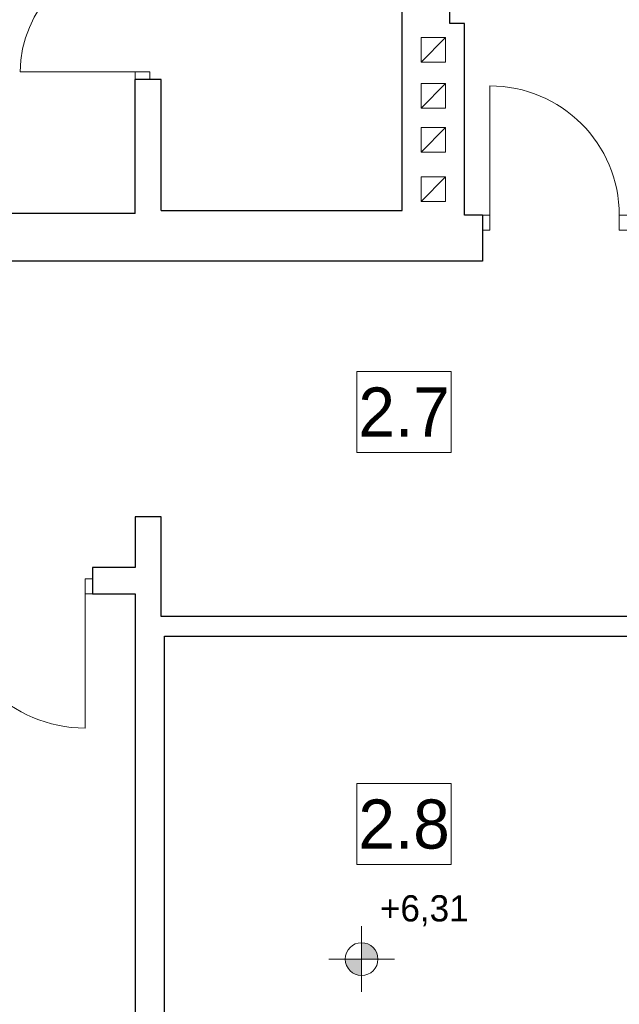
# Model space of a CAD drawing. Extents: x -613240 to -325500, y -25863 to 152403.
# Tile 202 of 254: x -422279 to -418620, y 100206 to 106217. Entities that reach past the tile are written whole.
import ezdxf

# ---------------------------------------------------------------- set-up
doc = ezdxf.new("R2010")
doc.units = 0
doc.header["$MEASUREMENT"] = 0
for name, color, linetype, lineweight in [('INWENT OPISY_Nr_Pióra__21', 7, 'Continuous', 9), ('INWENT RZĘDNE_Nr_Pióra__21', 7, 'Continuous', 9), ('INWENT. DRZWI_Nr_Pióra__5', 7, 'Continuous', 13), ('INWENT.ŚCIANY_Nr_Pióra__1', 7, 'Continuous', 25), ('Istniejące kominy_Nr_Pióra__21', 7, 'Continuous', 9)]:
    doc.layers.add(name, color=color, linetype=linetype, lineweight=lineweight)
doc.layers.add('INWENT RZĘDNE', color=7, linetype='Continuous')
doc.styles.add('GENERATED_STYLE_2', font='txt')
doc.styles.add('GENERATED_STYLE_3', font='txt')

# ---------------------------------------------------------------- blocks, each defined once
blk = doc.blocks.new('Koty wysokościowe_31', base_point=(-420192.4, 100482.1))
at = {"layer": 'INWENT RZĘDNE_Nr_Pióra__21', "linetype": 'Continuous'}
for points in [[(-420192.4, 100482.1), (-420092.4, 100482.1), (-420100, 100520.4), (-420121.7, 100552.8), (-420154.1, 100574.5), (-420192.4, 100582.1)], [(-420192.4, 100482.1), (-420292.4, 100482.1), (-420284.8, 100443.9), (-420263.1, 100411.4), (-420230.7, 100389.7), (-420192.4, 100382.1)]]:
    blk.add_hatch(color=256, dxfattribs=at).paths.add_polyline_path(points, flags=0)
for p, q in [((-420192.4, 100282.1), (-420192.4, 100682.1)), ((-420392.4, 100482.1), (-419992.4, 100482.1))]:
    blk.add_line(p, q, dxfattribs=at)
blk.add_circle((-420192.4, 100482.1), 100, dxfattribs=at)
at = {"layer": 'INWENT RZĘDNE_Nr_Pióra__21', "insert": (-420080.6, 100682.1), "char_height": 160, "attachment_point": 7, "style": 'GENERATED_STYLE_2'}
blk.add_mtext('{+6,31}', dxfattribs=at)

msp = doc.modelspace()

# ---------------------------------------------------------------- linework, layer by layer
at = {"layer": 'INWENT. DRZWI_Nr_Pióra__5', "linetype": 'Continuous'}
for p, q in [((-421574.9, 105897.6), (-422274.9, 105897.6)), ((-421574.9, 105852.6), (-421574.9, 105897.6)), ((-421574.9, 105897.6), (-421484.9, 105897.6)), ((-421484.9, 105897.6), (-421484.9, 105852.6)), ((-419409.9, 105022.6), (-419409.9, 105812.6)), ((-419454.9, 105022.6), (-419409.9, 105022.6)), ((-419409.9, 105022.6), (-419409.9, 104932.6)), ((-418574.9, 105022.6), (-418619.9, 105022.6)), ((-418619.9, 105022.6), (-418619.9, 104932.6)), ((-419409.9, 104932.6), (-419454.9, 104932.6)), ((-418619.9, 104932.6), (-418574.9, 104932.6)), ((-421879.9, 102712.6), (-421879.9, 102802.6)), ((-421879.9, 102802.6), (-421834.9, 102802.6)), ((-421879.9, 102712.6), (-421879.9, 101892.6)), ((-421834.9, 102712.6), (-421879.9, 102712.6))]:
    msp.add_line(p, q, dxfattribs=at)
for centre, radius, start, end in [((-421574.9, 105897.6), 700, 90, 180), ((-419409.9, 105022.6), 790, 0, 90), ((-421879.9, 102712.6), 820, 180, 270)]:
    msp.add_arc(centre, radius, start, end, dxfattribs=at)
at = {"layer": 'INWENT.ŚCIANY_Nr_Pióra__1', "linetype": 'Continuous'}
for p, q in [((-419944.9, 105052.6), (-419944.9, 108397.6)), ((-419654.9, 106192.6), (-419654.9, 108397.6)), ((-419564.9, 106192.6), (-419654.9, 106192.6)), ((-419564.9, 105022.6), (-419564.9, 106192.6)), ((-421574.9, 105032.6), (-421574.9, 105852.6)), ((-421414.9, 105852.6), (-421574.9, 105852.6)), ((-421414.9, 105052.6), (-421414.9, 105852.6)), ((-421574.9, 105032.6), (-422464.9, 105032.6)), ((-421414.9, 105052.6), (-419944.9, 105052.6)), ((-419454.9, 105022.6), (-419564.9, 105022.6)), ((-419454.9, 105022.6), (-419454.9, 104742.6)), ((-419454.9, 104742.6), (-422464.9, 104742.6)), ((-421414.9, 103182.6), (-421574.9, 103182.6)), ((-421574.9, 103182.6), (-421574.9, 102872.6)), ((-421414.9, 102572.6), (-421414.9, 103182.6)), ((-421574.9, 102872.6), (-421834.9, 102872.6)), ((-421834.9, 102872.6), (-421834.9, 102712.6)), ((-421834.9, 102712.6), (-421574.9, 102712.6)), ((-421574.9, 102712.6), (-421574.9, 99222.6)), ((-418574.9, 102572.6), (-421414.9, 102572.6)), ((-421394.9, 99272.6), (-421394.9, 102452.6)), ((-421394.9, 102452.6), (-418554.9, 102452.6))]:
    msp.add_line(p, q, dxfattribs=at)
at = {"layer": 'Istniejące kominy_Nr_Pióra__21', "linetype": 'Continuous'}
for p, q in [((-419829.9, 105957.6), (-419829.9, 106107.6)), ((-419829.9, 106107.6), (-419679.9, 106107.6)), ((-419829.9, 105957.6), (-419679.9, 106107.6)), ((-419679.9, 106107.6), (-419679.9, 105957.6)), ((-419679.9, 105957.6), (-419829.9, 105957.6)), ((-419829.9, 105677.6), (-419829.9, 105827.6)), ((-419829.9, 105827.6), (-419679.9, 105827.6)), ((-419829.9, 105677.6), (-419679.9, 105827.6)), ((-419679.9, 105827.6), (-419679.9, 105677.6)), ((-419679.9, 105677.6), (-419829.9, 105677.6)), ((-419829.9, 105407.6), (-419829.9, 105557.6)), ((-419829.9, 105557.6), (-419679.9, 105557.6)), ((-419829.9, 105407.6), (-419679.9, 105557.6)), ((-419679.9, 105557.6), (-419679.9, 105407.6)), ((-419679.9, 105407.6), (-419829.9, 105407.6)), ((-419829.9, 105107.6), (-419829.9, 105257.6)), ((-419829.9, 105257.6), (-419679.9, 105257.6)), ((-419829.9, 105107.6), (-419679.9, 105257.6)), ((-419679.9, 105257.6), (-419679.9, 105107.6)), ((-419679.9, 105107.6), (-419829.9, 105107.6))]:
    msp.add_line(p, q, dxfattribs=at)

# ---------------------------------------------------------------- block references
at = {"layer": 'INWENT RZĘDNE'}
msp.add_blockref('Koty wysokościowe_31', (-420192.4, 100482.1), dxfattribs=at)

# ---------------------------------------------------------------- wipeouts: each hides what was drawn before it
at = {"linetype": 'Continuous', "ltscale": 1730308.531674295}
msp.add_wipeout([(-420221.3, 104068.7), (-419645.3, 104068.7), (-419645.3, 103574.6), (-420221.3, 103574.6)], dxfattribs=at).dxf.layer = 'INWENT OPISY_Nr_Pióra__21'
at = {"linetype": 'Continuous', "ltscale": 1727922.432323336}
msp.add_wipeout([(-420221.3, 101554.5), (-419645.3, 101554.5), (-419645.3, 101060.4), (-420221.3, 101060.4)], dxfattribs=at).dxf.layer = 'INWENT OPISY_Nr_Pióra__21'

# ---------------------------------------------------------------- next in the draw order: linework, layer by layer
at = {"layer": 'INWENT OPISY_Nr_Pióra__21', "linetype": 'Continuous', "flags": 128}
for points in [[(-420221.3, 104068.7), (-419645.3, 104068.7), (-419645.3, 103574.6), (-420221.3, 103574.6)], [(-420221.3, 101554.5), (-419645.3, 101554.5), (-419645.3, 101060.4), (-420221.3, 101060.4)]]:
    msp.add_lwpolyline(points, close=True, dxfattribs=at)

# ---------------------------------------------------------------- next in the draw order: texts
at = {"layer": 'INWENT OPISY_Nr_Pióra__21', "linetype": 'Continuous', "char_height": 300, "attachment_point": 8, "style": 'GENERATED_STYLE_3'}
for s, insert in [('{2.7 }', (-419933.3, 103671.6)), ('{2.8 }', (-419933.3, 101152.2))]:
    msp.add_mtext(s, dxfattribs=dict(at, insert=insert))

doc.saveas('drawing.dxf')
